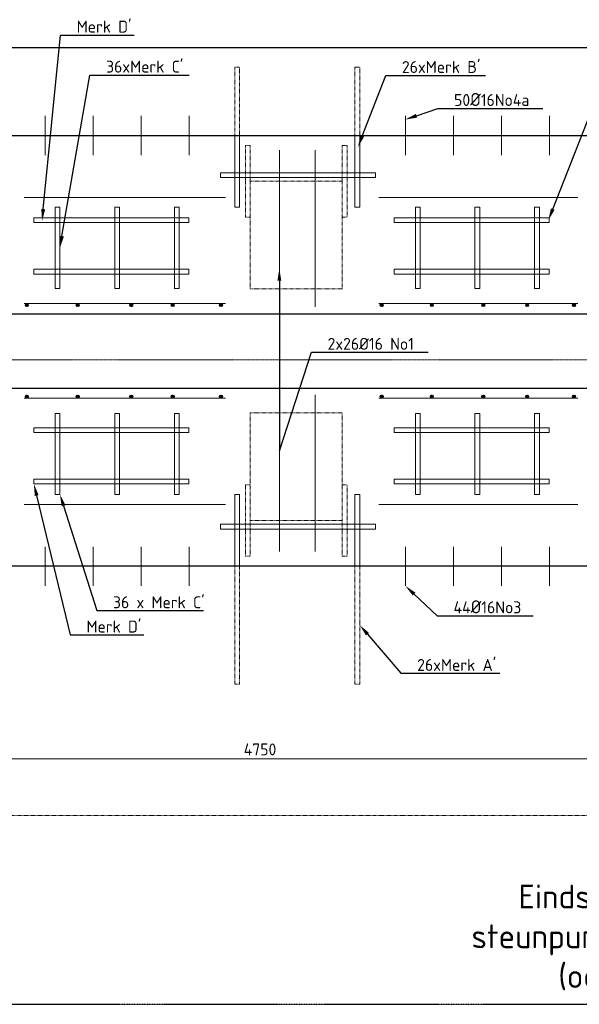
# Model space of a CAD drawing. Header units: millimetres. Extents: x -8028558 to 327273, y -63352 to 83293.
# Tile 21 of 195: x -24524 to -22179, y 4742 to 8871. Entities that reach past the tile are written whole.
import ezdxf
from ezdxf import colors
from ezdxf.entities.mleader import LeaderData, LeaderLine
from ezdxf.math import Vec2, Vec3

# ---------------------------------------------------------------- set-up
doc = ezdxf.new("R2010")
doc.units = ezdxf.units.MM
doc.linetypes.add('NLCS-HIDDEN', pattern=[4, 2, -2])
doc.linetypes.add('XX-AFBREEK', pattern=[7, 4, -1, 1, -1])
for name, color, linetype, lineweight in [('B-CO-BC-AANGRENZENDE CONSTRUCTIE_STAAL-A', 253, 'Continuous', 18), ('B-CO-BC-AFBREEKLIJN-G', 7, 'XX-AFBREEK', 18), ('B-CO-BC-AFBREEKLIJN-GD', 7, 'XX-AFBREEK', 25), ('B-CO-BC-AFBREEKLIJN-GN', 7, 'NLCS-HIDDEN', 13), ('B-CO-BC-BETONVORM-GD', 90, 'Continuous', 25), ('B-CO-BC-BETONVORM-M', 7, 'Continuous', 18), ('B-CO-BC-WAPENING-GD', 130, 'Continuous', 25), ('B-CO-BC-WAPENING-GN', 150, 'NLCS-HIDDEN', 13), ('B-CO-BC-WAPENING_HOOFDWAPENING-G', 170, 'Continuous', 18), ('X-XX-AL-VERWIJZING-T25', 7, 'Continuous', 25)]:
    doc.layers.add(name, color=color, linetype=linetype, lineweight=lineweight)
doc.styles.add('NLCS-ISO-MM20-T25', font='NLCS-ISO.ttf', dxfattribs={"height": 50})
doc.styles.add('NLCS-ISO-MM20-T50', font='NLCS-ISO.ttf', dxfattribs={"height": 100})
doc.dimstyles.new('NLCS-MM20-T25-PIJL_L0_H0', dxfattribs={"dimscale": 20, "dimtxt": 2.5, "dimasz": 2.5, "dimexe": 2, "dimexo": 2, "dimgap": 0.7, "dimtad": 1, "dimdec": 0, "dimzin": 0, "dimdsep": 46, "dimtxsty": 'NLCS-ISO-MM20-T25', "dimcen": 0, "dimdle": 2, "dimclrd": 256, "dimclre": 256, "dimclrt": 256, "dimadec": 0, "dimazin": 0, "dimtfac": 1, "dimtdec": 3, "dimtofl": 0, "dimtmove": 0, "dimatfit": 3, "dimfxl": 2, "dimfxlon": 1, "dimtfillclr": 256, "dimtolj": 1, "dimtzin": 0, "dimlwd": -1, "dimlwe": -1, "dimarcsym": 0})
pattern_1 = [(45, (0, 0), (-2.8284271, 2.8284271), []), (45, (0, 2.4284), (-2.8284271, 2.8284271), []), (45, (0, 2.5284), (-2.8284271, 2.8284271), []), (45, (0, 2.6284), (-2.8284271, 2.8284271), [])]

# ---------------------------------------------------------------- blocks, each defined once
blk = doc.blocks.new('*D336')
at = {"layer": 'B-CO-BC-BETONVORM-M', "transparency": 16777216}
for p, q in [((-25891.8, 5812.2), (-25891.8, 5732.2)), ((-21141.8, 5812.2), (-21141.8, 5732.2)), ((-25841.8, 5772.2), (-21191.8, 5772.2))]:
    blk.add_line(p, q, dxfattribs=at)
for points in [[(-25841.8, 5780.5), (-25841.8, 5763.8), (-25891.8, 5772.2)], [(-21191.8, 5780.5), (-21191.8, 5763.8), (-21141.8, 5772.2)]]:
    blk.add_solid(points, dxfattribs=at)
at = {"layer": 'B-CO-BC-BETONVORM-M', "transparency": 16777216, "insert": (-23516.8, 5811.2), "char_height": 50, "attachment_point": 5, "style": 'NLCS-ISO-MM20-T25'}
blk.add_mtext('\\A1;4750', dxfattribs=at)

msp = doc.modelspace()

# ---------------------------------------------------------------- hatches: boundary and pattern name
at = {"layer": 'B-CO-BC-AANGRENZENDE CONSTRUCTIE_STAAL-A'}
h = msp.add_hatch(dxfattribs=at)
h.set_pattern_fill('ACO-STAAL', color=256, pattern_type=2)
h.set_pattern_definition(pattern_1)
h.paths.add_polyline_path([(-24488, 7674.4, 1), (-24500, 7674.4, 1)])
h = msp.add_hatch(dxfattribs=at)
h.set_pattern_fill('ACO-STAAL', color=256, pattern_type=2)
h.set_pattern_definition(pattern_1)
h.paths.add_polyline_path([(-24274.8, 7674.4, 1), (-24286.8, 7674.4, 1)])
h = msp.add_hatch(dxfattribs=at)
h.set_pattern_fill('ACO-STAAL', color=256, pattern_type=2)
h.set_pattern_definition(pattern_1)
h.paths.add_polyline_path([(-24050.6, 7674.4, 1), (-24062.6, 7674.4, 1)])
h = msp.add_hatch(dxfattribs=at)
h.set_pattern_fill('ACO-STAAL', color=256, pattern_type=2)
h.set_pattern_definition(pattern_1)
h.paths.add_polyline_path([(-23876.7, 7674.4, 1), (-23888.7, 7674.4, 1)])
h = msp.add_hatch(dxfattribs=at)
h.set_pattern_fill('ACO-STAAL', color=256, pattern_type=2)
h.set_pattern_definition(pattern_1)
h.paths.add_polyline_path([(-23674.5, 7674.4, 1), (-23686.5, 7674.4, 1)])
h = msp.add_hatch(dxfattribs=at)
h.set_pattern_fill('ACO-STAAL', color=256, pattern_type=2)
h.set_pattern_definition(pattern_1)
h.paths.add_polyline_path([(-23000.9, 7674.4, 1), (-23012.9, 7674.4, 1)])
h = msp.add_hatch(dxfattribs=at)
h.set_pattern_fill('ACO-STAAL', color=256, pattern_type=2)
h.set_pattern_definition(pattern_1)
h.paths.add_polyline_path([(-22790.9, 7674.4, 1), (-22802.9, 7674.4, 1)])
h = msp.add_hatch(dxfattribs=at)
h.set_pattern_fill('ACO-STAAL', color=256, pattern_type=2)
h.set_pattern_definition(pattern_1)
h.paths.add_polyline_path([(-22575.2, 7674.4, 1), (-22587.2, 7674.4, 1)])
h = msp.add_hatch(dxfattribs=at)
h.set_pattern_fill('ACO-STAAL', color=256, pattern_type=2)
h.set_pattern_definition(pattern_1)
h.paths.add_polyline_path([(-22391, 7674.4, 1), (-22403, 7674.4, 1)])
h = msp.add_hatch(dxfattribs=at)
h.set_pattern_fill('ACO-STAAL', color=256, pattern_type=2)
h.set_pattern_definition(pattern_1)
h.paths.add_polyline_path([(-22195.1, 7674.4, 1), (-22207.1, 7674.4, 1)])
h = msp.add_hatch(dxfattribs=at)
h.set_pattern_fill('ACO-STAAL', color=256, pattern_type=2)
h.set_pattern_definition(pattern_1)
h.paths.add_polyline_path([(-24488, 7290.4, -1), (-24500, 7290.4, -1)])
h = msp.add_hatch(dxfattribs=at)
h.set_pattern_fill('ACO-STAAL', color=256, pattern_type=2)
h.set_pattern_definition(pattern_1)
h.paths.add_polyline_path([(-24274.8, 7290.4, -1), (-24286.8, 7290.4, -1)])
h = msp.add_hatch(dxfattribs=at)
h.set_pattern_fill('ACO-STAAL', color=256, pattern_type=2)
h.set_pattern_definition(pattern_1)
h.paths.add_polyline_path([(-24050.6, 7290.4, -1), (-24062.6, 7290.4, -1)])
h = msp.add_hatch(dxfattribs=at)
h.set_pattern_fill('ACO-STAAL', color=256, pattern_type=2)
h.set_pattern_definition(pattern_1)
h.paths.add_polyline_path([(-23876.7, 7290.4, -1), (-23888.7, 7290.4, -1)])
h = msp.add_hatch(dxfattribs=at)
h.set_pattern_fill('ACO-STAAL', color=256, pattern_type=2)
h.set_pattern_definition(pattern_1)
h.paths.add_polyline_path([(-23674.5, 7290.4, -1), (-23686.5, 7290.4, -1)])
h = msp.add_hatch(dxfattribs=at)
h.set_pattern_fill('ACO-STAAL', color=256, pattern_type=2)
h.set_pattern_definition(pattern_1)
h.paths.add_polyline_path([(-23000.9, 7290.4, -1), (-23012.9, 7290.4, -1)])
h = msp.add_hatch(dxfattribs=at)
h.set_pattern_fill('ACO-STAAL', color=256, pattern_type=2)
h.set_pattern_definition(pattern_1)
h.paths.add_polyline_path([(-22790.9, 7290.4, -1), (-22802.9, 7290.4, -1)])
h = msp.add_hatch(dxfattribs=at)
h.set_pattern_fill('ACO-STAAL', color=256, pattern_type=2)
h.set_pattern_definition(pattern_1)
h.paths.add_polyline_path([(-22575.2, 7290.4, -1), (-22587.2, 7290.4, -1)])
h = msp.add_hatch(dxfattribs=at)
h.set_pattern_fill('ACO-STAAL', color=256, pattern_type=2)
h.set_pattern_definition(pattern_1)
h.paths.add_polyline_path([(-22391, 7290.4, -1), (-22403, 7290.4, -1)])
h = msp.add_hatch(dxfattribs=at)
h.set_pattern_fill('ACO-STAAL', color=256, pattern_type=2)
h.set_pattern_definition(pattern_1)
h.paths.add_polyline_path([(-22195.1, 7290.4, -1), (-22207.1, 7290.4, -1)])

# ---------------------------------------------------------------- linework, layer by layer
at = {"layer": 'B-CO-BC-AFBREEKLIJN-G', "flags": 128}
msp.add_lwpolyline([(-31645.9, 7445.1), (-8916.9, 7445.1)], dxfattribs=at)
at = {"layer": 'B-CO-BC-AFBREEKLIJN-GD', "flags": 128}
msp.add_lwpolyline([(-30856.7, 4742.3), (-9796.7, 4742.3)], dxfattribs=at)
at = {"layer": 'B-CO-BC-AFBREEKLIJN-GN', "flags": 128}
msp.add_lwpolyline([(-27458, 5533.5), (-13088.4, 5533.5)], dxfattribs=at)
at = {"layer": 'B-CO-BC-BETONVORM-GD', "flags": 128}
for points in [[(-30956.7, 8755), (-9301.7, 8755)], [(-30956.7, 8385.7), (-9301.7, 8385.7)], [(-30956.7, 7638.4), (-9301.7, 7638.4)], [(-9846.7, 6579.1), (-30756.7, 6579.1), (-30756.7, 4742.3)]]:
    msp.add_lwpolyline(points, dxfattribs=at)
at = {"layer": 'B-CO-BC-BETONVORM-GD', "ltscale": 500, "flags": 128}
msp.add_lwpolyline([(-30736.7, 6579.1), (-30736.7, 7326.4), (-9846.7, 7326.4), (-9846.7, 4742.3)], dxfattribs=at)
at = {"layer": 'B-CO-BC-WAPENING-GD'}
for centre in [(-24494, 7674.4), (-24280.8, 7674.4), (-24056.6, 7674.4), (-23882.7, 7674.4), (-23680.5, 7674.4), (-23006.9, 7674.4), (-22796.9, 7674.4), (-22581.2, 7674.4), (-22397, 7674.4), (-22201.1, 7674.4), (-24494, 7290.4), (-24280.8, 7290.4), (-24056.6, 7290.4), (-23882.7, 7290.4), (-23680.5, 7290.4), (-23006.9, 7290.4), (-22796.9, 7290.4), (-22581.2, 7290.4), (-22397, 7290.4), (-22201.1, 7290.4)]:
    msp.add_circle(centre, 6, dxfattribs=at)
at = {"layer": 'B-CO-BC-WAPENING-GN'}
for points in [[(-23622.6, 8385.7), (-23622.6, 8672.4), (-23602.6, 8672.4), (-23602.6, 8385.7)], [(-23118.8, 8385.7), (-23118.8, 8672.4), (-23098.8, 8672.4), (-23098.8, 8385.7)]]:
    msp.add_lwpolyline(points, dxfattribs=at)
at = {"layer": 'B-CO-BC-WAPENING-GN', "flags": 128}
for points in [[(-23577.8, 8193.5), (-23577.8, 8343.5)], [(-23577.8, 8343.5), (-23557.8, 8343.5)], [(-23557.8, 8343.5), (-23557.8, 8193.5)], [(-23171.9, 8193.5), (-23171.9, 8343.5)], [(-23171.9, 8343.5), (-23151.9, 8343.5)], [(-23151.9, 8343.5), (-23151.9, 8043.5)], [(-23577.8, 8193.5), (-23577.8, 8043.5)], [(-23577.8, 8043.5), (-23557.8, 8043.5)], [(-23171.9, 8043.5), (-23151.9, 8043.5)], [(-23577.8, 6771.3), (-23577.8, 6921.3)], [(-23577.8, 6921.3), (-23557.8, 6921.3)], [(-23171.9, 6921.3), (-23151.9, 6921.3)], [(-23151.9, 6621.3), (-23151.9, 6921.3)], [(-23577.8, 6771.3), (-23577.8, 6621.3)], [(-23557.8, 6621.3), (-23557.8, 6771.3)], [(-23171.9, 6771.3), (-23171.9, 6621.3)], [(-23577.8, 6621.3), (-23557.8, 6621.3)], [(-23171.9, 6621.3), (-23151.9, 6621.3)], [(-23622.6, 6085.4), (-23622.6, 6579.1)], [(-23602.6, 6579.1), (-23602.6, 6085.4)], [(-23118.8, 6085.4), (-23118.8, 6579.1)], [(-23098.8, 6579.1), (-23098.8, 6085.4)], [(-23602.6, 6085.4), (-23622.6, 6085.4)], [(-23098.8, 6085.4), (-23118.8, 6085.4)]]:
    msp.add_lwpolyline(points, dxfattribs=at)
at = {"layer": 'B-CO-BC-WAPENING-GN'}
for points in [[(-23557.8, 8193.5), (-23171.9, 8193.5), (-23171.9, 7742.3), (-23557.8, 7742.3)], [(-23557.8, 6771.3), (-23171.9, 6771.3), (-23171.9, 7222.5), (-23557.8, 7222.5)]]:
    msp.add_lwpolyline(points, close=True, dxfattribs=at)
at = {"layer": 'B-CO-BC-WAPENING_HOOFDWAPENING-G', "flags": 128}
for points in [[(-24417.2, 8467.9), (-24417.2, 8303.5)], [(-24216, 8467.9), (-24216, 8303.5)], [(-24014.9, 8467.9), (-24014.9, 8303.5)], [(-23813.8, 8467.9), (-23813.8, 8303.5)], [(-22907.6, 8467.9), (-22907.6, 8303.5)], [(-22706.5, 8467.9), (-22706.5, 8303.5)], [(-22505.4, 8467.9), (-22505.4, 8303.5)], [(-22304.2, 8467.9), (-22304.2, 8303.5)], [(-23435.7, 8136.5), (-23435.7, 8323.8)], [(-23285.7, 8140.3), (-23285.7, 8323.8)], [(-23435.7, 8136.5), (-23435.7, 7666.5)], [(-23285.7, 8140.3), (-23285.7, 7666.5)], [(-24506, 8125.9), (-23661.1, 8125.9)], [(-23018.9, 8125.9), (-22184.3, 8125.9)], [(-24506, 7680.4), (-23661.1, 7680.4)], [(-23018.9, 7680.4), (-22184.3, 7680.4)], [(-24506, 7284.4), (-23661.1, 7284.4)], [(-23435.7, 6828.3), (-23435.7, 7298.3)], [(-23285.7, 6824.5), (-23285.7, 7298.3)], [(-23018.9, 7284.4), (-22184.3, 7284.4)], [(-24506, 6838.9), (-23661.1, 6838.9)], [(-23435.7, 6828.3), (-23435.7, 6641)], [(-23285.7, 6824.5), (-23285.7, 6641)], [(-23018.9, 6838.9), (-22184.3, 6838.9)], [(-24417.2, 6496.9), (-24417.2, 6661.3)], [(-24216, 6496.9), (-24216, 6661.3)], [(-24014.9, 6496.9), (-24014.9, 6661.3)], [(-23813.8, 6496.9), (-23813.8, 6661.3)], [(-22907.6, 6496.9), (-22907.6, 6661.3)], [(-22706.5, 6496.9), (-22706.5, 6661.3)], [(-22505.4, 6496.9), (-22505.4, 6661.3)], [(-22304.2, 6496.9), (-22304.2, 6661.3)]]:
    msp.add_lwpolyline(points, dxfattribs=at)
at = {"layer": 'B-CO-BC-WAPENING_HOOFDWAPENING-G'}
for points in [[(-23622.6, 8385.7), (-23622.6, 8084.4), (-23602.6, 8084.4), (-23602.6, 8385.7)], [(-23118.8, 8385.7), (-23118.8, 8084.4), (-23098.8, 8084.4), (-23098.8, 8385.7)], [(-23622.6, 6579.1), (-23622.6, 6880.4), (-23602.6, 6880.4), (-23602.6, 6579.1)], [(-23118.8, 6579.1), (-23118.8, 6880.4), (-23098.8, 6880.4), (-23098.8, 6579.1)]]:
    msp.add_lwpolyline(points, dxfattribs=at)
for points in [[(-23032.6, 8229.5), (-23032.6, 8209.5), (-23682.6, 8209.5), (-23682.6, 8229.5)], [(-24355.4, 8084.4), (-24355.4, 7744.4), (-24375.4, 7744.4), (-24375.4, 8084.4)], [(-24105.5, 8084.4), (-24105.5, 7744.4), (-24125.5, 7744.4), (-24125.5, 8084.4)], [(-23855.5, 8084.4), (-23855.5, 7744.4), (-23875.5, 7744.4), (-23875.5, 8084.4)], [(-22845.9, 8084.4), (-22845.9, 7744.4), (-22865.9, 7744.4), (-22865.9, 8084.4)], [(-22595.9, 8084.4), (-22595.9, 7744.4), (-22615.9, 7744.4), (-22615.9, 8084.4)], [(-22346, 8084.4), (-22346, 7744.4), (-22366, 7744.4), (-22366, 8084.4)], [(-23814.7, 8040.2), (-23814.7, 8020.2), (-24464.7, 8020.2), (-24464.7, 8040.2)], [(-22305.2, 8040.2), (-22305.2, 8020.2), (-22955.2, 8020.2), (-22955.2, 8040.2)], [(-23814.7, 7824.5), (-23814.7, 7804.5), (-24464.7, 7804.5), (-24464.7, 7824.5)], [(-22305.2, 7824.5), (-22305.2, 7804.5), (-22955.2, 7804.5), (-22955.2, 7824.5)], [(-24355.4, 6880.4), (-24355.4, 7220.4), (-24375.4, 7220.4), (-24375.4, 6880.4)], [(-24105.5, 6880.4), (-24105.5, 7220.4), (-24125.5, 7220.4), (-24125.5, 6880.4)], [(-23855.5, 6880.4), (-23855.5, 7220.4), (-23875.5, 7220.4), (-23875.5, 6880.4)], [(-22845.9, 6880.4), (-22845.9, 7220.4), (-22865.9, 7220.4), (-22865.9, 6880.4)], [(-22595.9, 6880.4), (-22595.9, 7220.4), (-22615.9, 7220.4), (-22615.9, 6880.4)], [(-22346, 6880.4), (-22346, 7220.4), (-22366, 7220.4), (-22366, 6880.4)], [(-23814.7, 7140.3), (-23814.7, 7160.3), (-24464.7, 7160.3), (-24464.7, 7140.3)], [(-22305.2, 7140.3), (-22305.2, 7160.3), (-22955.2, 7160.3), (-22955.2, 7140.3)], [(-23814.7, 6924.6), (-23814.7, 6944.6), (-24464.7, 6944.6), (-24464.7, 6924.6)], [(-22305.2, 6924.6), (-22305.2, 6944.6), (-22955.2, 6944.6), (-22955.2, 6924.6)], [(-23032.6, 6735.3), (-23032.6, 6755.3), (-23682.6, 6755.3), (-23682.6, 6735.3)]]:
    msp.add_lwpolyline(points, close=True, dxfattribs=at)

# ---------------------------------------------------------------- texts
at = {"layer": 'X-XX-AL-VERWIJZING-T25', "insert": (-21944, 5244.2), "char_height": 100, "attachment_point": 3, "style": 'NLCS-ISO-MM20-T50'}
msp.add_mtext_dynamic_manual_height_columns('Eindstuk steunpunt 1 (oost)', width=927.245, gutter_width=35, heights=[0], dxfattribs=at)

# ---------------------------------------------------------------- dimensions: what is measured, and where the dimension line sits
at = {"layer": 'B-CO-BC-BETONVORM-M'}
dim = msp.add_linear_dim(base=(-21141.8, 5772.2), p1=(-25891.8, 6579.1), p2=(-21141.8, 6579.1), dimstyle='NLCS-MM20-T25-PIJL_L0_H0', dxfattribs=at)
dim.commit()
dim.dimension.update_dxf_attribs({"geometry": '*D336', "text_midpoint": (-23516.8, 5811.2)})

# ---------------------------------------------------------------- leaders
at = {"layer": 'X-XX-AL-VERWIJZING-T25'}
ml = msp.add_multileader_mtext('Standard', dxfattribs=at)
ml.set_content("Merk D'", color=256, style='NLCS-ISO-MM20-T25')
ml.set_leader_properties(color=256, linetype='ByLayer', lineweight=-1)
ml.build(insert=Vec2(0, 0))
ml.multileader.update_dxf_attribs({"text_left_attachment_type": 5, "text_right_attachment_type": 5, "dogleg_length": 50, "arrow_head_size": 50})
ctx = ml.context
ctx.base_point, ctx.char_height, ctx.arrow_head_size, ctx.landing_gap_size, ctx.plane_origin = Vec3(-24303.4, 8806.9), 50, 50, 18, Vec3(-24567.1, 9003.9)
ctx.left_attachment, ctx.right_attachment = 5, 5
notes = []
notes.append((ctx, [(0, (1, 1, 0), (-24353.4, 8806.9), (1, 0), 50, [(0, [(-24430.3, 8027.3)], 0, [])])]))
ctx.mtext.insert, ctx.mtext.flow_direction = Vec3(-24285.4, 8866.9), 5
ml = msp.add_multileader_mtext('Standard', dxfattribs=at)
ml.set_content("Merk D'", color=256, style='NLCS-ISO-MM20-T25')
ml.set_leader_properties(color=256, linetype='ByLayer', lineweight=-1)
ml.build(insert=Vec2(0, 0))
ml.multileader.update_dxf_attribs({"text_left_attachment_type": 5, "text_right_attachment_type": 5, "dogleg_length": 50, "arrow_head_size": 50})
ctx = ml.context
ctx.base_point, ctx.char_height, ctx.arrow_head_size, ctx.landing_gap_size, ctx.plane_origin = Vec3(-21953.7, 8806.2), 50, 50, 18, Vec3(-22235, 9037.6)
ctx.left_attachment, ctx.right_attachment = 5, 5
notes.append((ctx, [(0, (1, 1, 0), (-22003.7, 8806.2), (1, 0), 50, [(0, [(-22308.3, 8030.3)], 0, [])])]))
ctx.mtext.insert, ctx.mtext.flow_direction = Vec3(-21935.7, 8866.2), 5
ml = msp.add_multileader_mtext('Standard', dxfattribs=at)
ml.set_content("36xMerk C'", color=256, style='NLCS-ISO-MM20-T25')
ml.set_leader_properties(color=256, linetype='ByLayer', lineweight=-1)
ml.build(insert=Vec2(0, 0))
ml.multileader.update_dxf_attribs({"text_left_attachment_type": 5, "text_right_attachment_type": 5, "dogleg_length": 50, "arrow_head_size": 50})
ctx = ml.context
ctx.base_point, ctx.char_height, ctx.arrow_head_size, ctx.landing_gap_size, ctx.plane_origin = Vec3(-24180, 8639.2), 50, 50, 18, Vec3(-24365.3, 8860.8)
ctx.left_attachment, ctx.right_attachment = 5, 5
notes.append((ctx, [(0, (1, 1, 0), (-24230, 8639.2), (1, 0), 50, [(0, [(-24355.4, 7914.4)], 0, [])])]))
ctx.mtext.insert, ctx.mtext.flow_direction = Vec3(-24162, 8699.2), 5
ml = msp.add_multileader_mtext('Standard', dxfattribs=at)
ml.set_content("26xMerk B'", color=256, style='NLCS-ISO-MM20-T25')
ml.set_leader_properties(color=256, linetype='ByLayer', lineweight=-1)
ml.build(insert=Vec2(0, 0))
ml.multileader.update_dxf_attribs({"text_left_attachment_type": 5, "text_right_attachment_type": 5, "dogleg_length": 50, "arrow_head_size": 50})
ctx = ml.context
ctx.base_point, ctx.char_height, ctx.arrow_head_size, ctx.landing_gap_size, ctx.plane_origin = Vec3(-22940, 8637.8), 50, 50, 18, Vec3(-23103.7, 8834.8)
ctx.left_attachment, ctx.right_attachment = 5, 5
notes.append((ctx, [(0, (1, 1, 0), (-22990, 8637.8), (1, 0), 50, [(0, [(-23106.4, 8336.8)], 0, [])])]))
ctx.mtext.insert, ctx.mtext.flow_direction = Vec3(-22922, 8697.8), 5
ml = msp.add_multileader_mtext('Standard', dxfattribs=at)
ml.set_content('50{\\H1.08333x;Ø}16No4a', color=256, style='NLCS-ISO-MM20-T25')
ml.set_leader_properties(color=256, linetype='ByLayer', lineweight=-1)
ml.build(insert=Vec2(0, 0))
ml.multileader.update_dxf_attribs({"text_left_attachment_type": 5, "text_right_attachment_type": 5, "dogleg_length": 50, "arrow_head_size": 50})
ctx = ml.context
ctx.base_point, ctx.char_height, ctx.arrow_head_size, ctx.landing_gap_size, ctx.plane_origin = Vec3(-22721.5, 8498.5), 50, 50, 18, Vec3(-22885.3, 8695.5)
ctx.left_attachment, ctx.right_attachment = 5, 5
notes.append((ctx, [(0, (1, 1, 0), (-22771.5, 8498.5), (1, 0), 50, [(0, [(-22908.4, 8452.4)], 0, [])])]))
ctx.mtext.insert, ctx.mtext.flow_direction = Vec3(-22703.5, 8563.5), 5
ml = msp.add_multileader_mtext('Standard', dxfattribs=at)
ml.set_content('2x2{\\H1.08333x;Ø\\H1x;12No8}', color=256, style='NLCS-ISO-MM20-T25')
ml.set_leader_properties(color=256, linetype='ByLayer', lineweight=-1)
ml.build(insert=Vec2(0, 0))
ml.multileader.update_dxf_attribs({"text_left_attachment_type": 5, "text_right_attachment_type": 5, "dogleg_length": 50, "arrow_head_size": 50})
ctx = ml.context
ctx.base_point, ctx.char_height, ctx.arrow_head_size, ctx.landing_gap_size, ctx.plane_origin = Vec3(-30821.4, 7972), 50, 50, 18, Vec3(-28691.2, 7972)
ctx.left_attachment, ctx.right_attachment = 5, 5
notes.append((ctx, [(0, (1, 1, 0), (-30402.5, 7972), (-1, 0), 50, [(0, [(-29929.7, 7898.8)], 0, [])])]))
ctx.mtext.insert, ctx.mtext.width, ctx.mtext.flow_direction = Vec3(-30803.4, 8037), 13466.668, 5
ml = msp.add_multileader_mtext('Standard', dxfattribs=at)
ml.set_content('3+1{\\H1.08333x;Ø\\H1x;16No2a+2b}', color=256, style='NLCS-ISO-MM20-T25')
ml.set_leader_properties(color=256, linetype='ByLayer', lineweight=-1)
ml.build(insert=Vec2(0, 0))
ml.multileader.update_dxf_attribs({"text_left_attachment_type": 5, "text_right_attachment_type": 5, "dogleg_length": 50, "arrow_head_size": 50})
ctx = ml.context
ctx.base_point, ctx.char_height, ctx.arrow_head_size, ctx.landing_gap_size, ctx.plane_origin = Vec3(-30963, 7721.8), 50, 50, 18, Vec3(-29862.1, 7768.1)
ctx.left_attachment, ctx.right_attachment = 5, 5
notes.append((ctx, [(0, (1, 1, 0), (-30402.5, 7721.8), (-1, 0), 50, [(0, [(-29631.9, 7874.1)], 0, [])])]))
ctx.mtext.insert, ctx.mtext.width, ctx.mtext.flow_direction = Vec3(-30945, 7786.8), 17045.571, 5
ml = msp.add_multileader_mtext('Standard', dxfattribs=at)
ml.set_content('2x26Ø16 No1', color=256, style='NLCS-ISO-MM20-T25')
ml.set_leader_properties(color=256, linetype='ByLayer', lineweight=-1)
ml.build(insert=Vec2(0, 0))
ml.multileader.update_dxf_attribs({"text_left_attachment_type": 5, "text_right_attachment_type": 5, "dogleg_length": 50, "arrow_head_size": 50})
ctx = ml.context
ctx.base_point, ctx.char_height, ctx.arrow_head_size, ctx.landing_gap_size, ctx.plane_origin = Vec3(-23251.7, 7476.9), 50, 50, 18, Vec3(-23415.5, 8207.8)
ctx.left_attachment, ctx.right_attachment = 5, 5
notes.append((ctx, [(0, (1, 1, 0), (-23301.7, 7476.9), (1, 0), 50, [(1, [(-23435.7, 7826.8), (-23435.7, 7063.3)], 0, [])])]))
ctx.mtext.insert, ctx.mtext.flow_direction = Vec3(-23233.7, 7536.9), 5
ml = msp.add_multileader_mtext('Standard', dxfattribs=at)
ml.set_content("Merk D'", color=256, style='NLCS-ISO-MM20-T25')
ml.set_leader_properties(color=256, linetype='ByLayer', lineweight=-1)
ml.build(insert=Vec2(0, 0))
ml.multileader.update_dxf_attribs({"text_left_attachment_type": 5, "text_right_attachment_type": 5, "dogleg_length": 50, "arrow_head_size": 50})
ctx = ml.context
ctx.base_point, ctx.char_height, ctx.arrow_head_size, ctx.landing_gap_size, ctx.plane_origin = Vec3(-24262.3, 6291.2), 50, 50, 18, Vec3(-24426, 6411.5)
ctx.left_attachment, ctx.right_attachment = 5, 5
notes.append((ctx, [(0, (1, 1, 0), (-24312.3, 6291.2), (1, 0), 50, [(0, [(-24464.7, 6924.6)], 0, [])])]))
ctx.mtext.insert, ctx.mtext.flow_direction = Vec3(-24244.3, 6351.2), 5
ml = msp.add_multileader_mtext('Standard', dxfattribs=at)
ml.set_content("36 x Merk C'", color=256, style='NLCS-ISO-MM20-T25')
ml.set_leader_properties(color=256, linetype='ByLayer', lineweight=-1)
ml.build(insert=Vec2(0, 0))
ml.multileader.update_dxf_attribs({"text_left_attachment_type": 5, "text_right_attachment_type": 5, "dogleg_length": 50, "arrow_head_size": 50})
ctx = ml.context
ctx.base_point, ctx.char_height, ctx.arrow_head_size, ctx.landing_gap_size, ctx.plane_origin = Vec3(-24151.1, 6393.1), 50, 50, 18, Vec3(-24314.8, 6590.1)
ctx.left_attachment, ctx.right_attachment = 5, 5
notes.append((ctx, [(0, (1, 1, 0), (-24201.1, 6393.1), (1, 0), 50, [(0, [(-24355.4, 6880.4)], 0, [])])]))
ctx.mtext.insert, ctx.mtext.flow_direction = Vec3(-24133.1, 6453.1), 5
ml = msp.add_multileader_mtext('Standard', dxfattribs=at)
ml.set_content('44{\\H1.08333x;Ø}16No3', color=256, style='NLCS-ISO-MM20-T25')
ml.set_leader_properties(color=256, linetype='ByLayer', lineweight=-1)
ml.build(insert=Vec2(0, 0))
ml.multileader.update_dxf_attribs({"text_left_attachment_type": 5, "text_right_attachment_type": 5, "dogleg_length": 50, "arrow_head_size": 50})
ctx = ml.context
ctx.base_point, ctx.char_height, ctx.arrow_head_size, ctx.landing_gap_size, ctx.plane_origin = Vec3(-22723.7, 6371.1), 50, 50, 18, Vec3(-22887.4, 6568.1)
ctx.left_attachment, ctx.right_attachment = 5, 5
notes.append((ctx, [(0, (1, 1, 0), (-22773.7, 6371.1), (1, 0), 50, [(0, [(-22907.6, 6496.9)], 0, [])])]))
ctx.mtext.insert, ctx.mtext.flow_direction = Vec3(-22705.7, 6436.1), 5
ml = msp.add_multileader_mtext('Standard', dxfattribs=at)
ml.set_content("26xMerk A'", color=256, style='NLCS-ISO-MM20-T25')
ml.set_leader_properties(color=256, linetype='ByLayer', lineweight=-1)
ml.build(insert=Vec2(0, 0))
ml.multileader.update_dxf_attribs({"text_left_attachment_type": 5, "text_right_attachment_type": 5, "dogleg_length": 50, "arrow_head_size": 50})
ctx = ml.context
ctx.base_point, ctx.char_height, ctx.arrow_head_size, ctx.landing_gap_size, ctx.plane_origin = Vec3(-22876.1, 6130.4), 50, 50, 18, Vec3(-22911.9, 6327.5)
ctx.left_attachment, ctx.right_attachment = 5, 5
notes.append((ctx, [(0, (1, 1, 0), (-22926.1, 6130.4), (1, 0), 50, [(0, [(-23098.8, 6332.3)], 0, [])])]))
ctx.mtext.insert, ctx.mtext.flow_direction = Vec3(-22858.1, 6190.4), 5
ml = msp.add_multileader_mtext('Standard', dxfattribs=at)
ml.set_content('6 Ø125xØ119 Hostalit-Z\\P1 Ø110xØ103 Hostalit-Z\\P(buis 100mm uitstek)', color=256, style='NLCS-ISO-MM20-T25')
ml.set_leader_properties(color=256, linetype='ByLayer', lineweight=-1)
ml.build(insert=Vec2(0, 0))
ml.multileader.update_dxf_attribs({"text_left_attachment_type": 5, "text_right_attachment_type": 5, "dogleg_length": 50, "arrow_head_size": 50})
ctx = ml.context
ctx.base_point, ctx.char_height, ctx.arrow_head_size, ctx.landing_gap_size, ctx.plane_origin = Vec3(-26670.6, 5137.5), 50, 50, 18, Vec3(-28132.2, 5207.5)
ctx.left_attachment, ctx.right_attachment = 5, 5
notes.append((ctx, [(0, (1, 1, 0), (-26720.6, 5137.5), (1, 0), 50, [(0, [(-26838.7, 5137.9)], 0, [])])]))
ctx.mtext.insert, ctx.mtext.width, ctx.mtext.flow_direction = Vec3(-26652.6, 5369.2), 13466.668, 5
for ctx, leaders in notes:
    for number, flags, end, landing, length, lines in leaders:
        leader = LeaderData()
        leader.index, (leader.has_last_leader_line, leader.has_dogleg_vector, leader.attachment_direction) = number, flags
        leader.last_leader_point, leader.dogleg_vector, leader.dogleg_length = Vec3(end), Vec3(landing), length
        for number, points, colour, breaks in lines:
            line = LeaderLine()
            line.index, line.vertices, line.color, line.breaks = number, Vec3.list(points), colors.encode_raw_color(colour), breaks
            leader.lines.append(line)
        ctx.leaders.append(leader)

doc.saveas('drawing.dxf')
